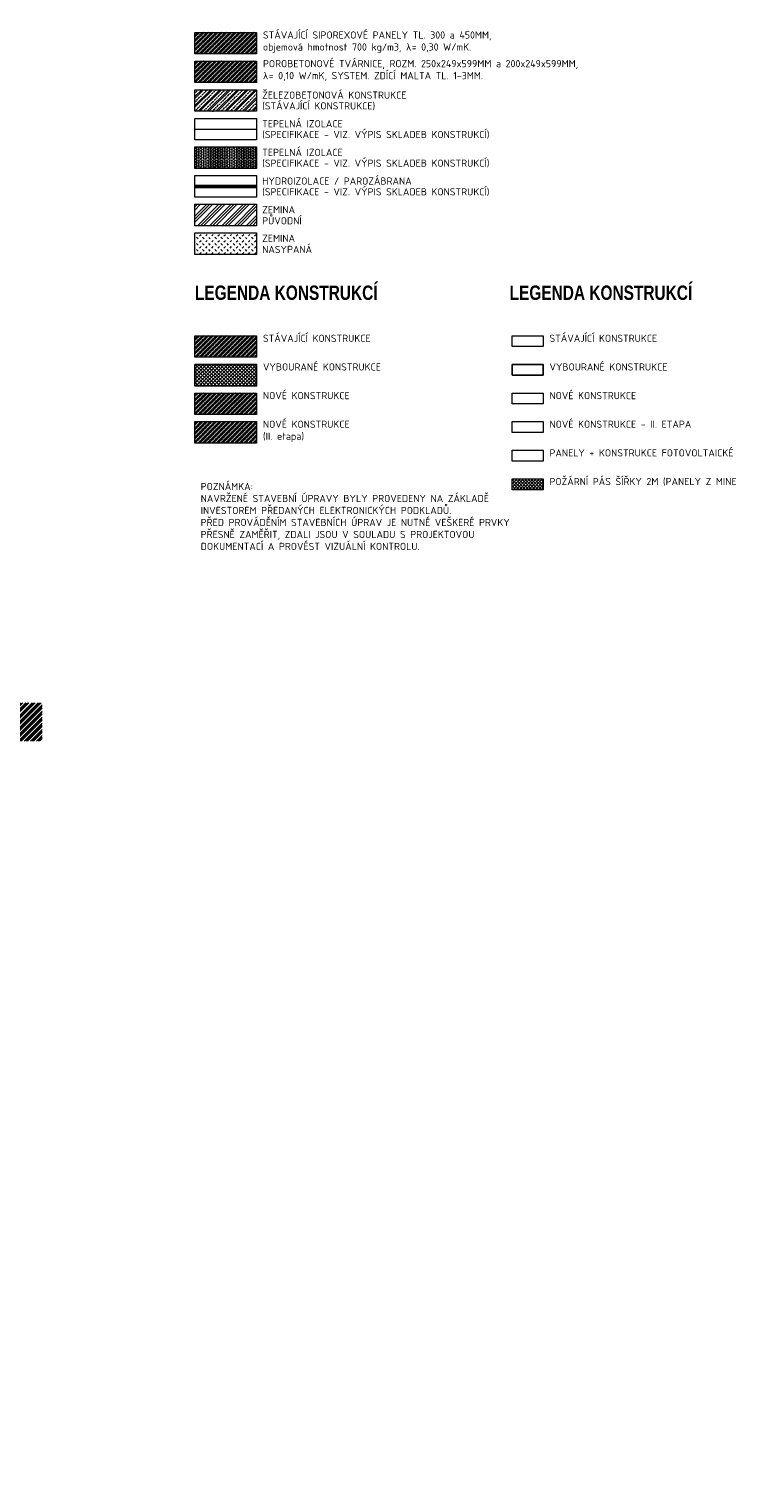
# Model space of a CAD drawing. Header units: millimetres. Extents: x -725694 to 4766210, y -2984614 to 2187451.
# Tile 46 of 256: x 154390 to 193233, y -88220 to -7361. Entities that reach past the tile are written whole.
import ezdxf
from ezdxf import colors
from ezdxf.entities.mleader import LeaderData, LeaderLine
from ezdxf.enums import TextEntityAlignment as Align
from ezdxf.math import Vec2, Vec3

# ---------------------------------------------------------------- set-up
doc = ezdxf.new("R2010")
doc.units = ezdxf.units.MM
doc.linetypes.add('ČÁRKOVANÁ', pattern=[19.05, 12.7, -6.35])
doc.layers.add('A99_N_leg', color=7, linetype='Continuous')
for name, color, linetype, lineweight in [('A99_N_leg-text', 7, 'Continuous', 9), ('A99_N_leg-text @ 200', 7, 'Continuous', 9), ('A99_N_sraf', 7, 'Continuous', 0), ('A99_N_sraf @ 200', 7, 'Continuous', 0), ('A99_N_sraf @ 50 (1)', 7, 'Continuous', 0), ('A99_N_txt-popis-200', 7, 'Continuous', 5), ('A99_N_txt-popis-200 @ 200', 7, 'Continuous', 5), ('A99_N_txt-popis-200 @ 50', 7, 'Continuous', 5), ('A99_N_txt-popis-50 @ 200', 7, 'Continuous', 9), ('A99_S_kce-demolice', 7, 'Continuous', 20), ('A99_S_kce-demolice @ 200', 7, 'Continuous', 20), ('A99_S_txt-popis-200 @ 200', 7, 'Continuous', 9)]:
    doc.layers.add(name, color=color, linetype=linetype, lineweight=lineweight)
doc.styles.add('A99_kota', font='isocpeur.ttf', dxfattribs={"height": 2})
doc.styles.add('A99_nadpis', font='impact.ttf')
doc.styles.add('A99_popis', font='isocpeur.ttf')
doc.styles.get("Standard").update_dxf_attribs({"font": 'isocpeur.ttf', "width": 0.75})
doc.linetypes.add('IZOLACE', pattern='A,0.00254,-2.54,[134,ltypeshp.shx,S=2.54,R=0,X=-2.54,Y=0],-5.08,[134,ltypeshp.shx,S=2.54,R=180,X=2.54,Y=0],-2.54', length=10.16254)
pattern_1 = [(45, (0, 0), (-127.27922, 127.27922), []), (45, (84.85, 0), (-127.27922, 127.27922), []), (135, (144.07, 16.8), (-127.27922, -127.27922), [120, -60]), (135, (186.5, 59.22), (-127.27922, -127.27922), [120, -60])]
pattern_2 = [(45, (0, 0), (-31.819805, 31.819805), []), (45, (21.213, 0), (-31.819805, 31.819805), []), (135, (36.02, 4.2), (-31.819805, -31.819805), [30, -15]), (135, (46.625, 14.805), (-31.819805, -31.819805), [30, -15])]

# ---------------------------------------------------------------- blocks, each defined once
blk = doc.blocks.new('*U6439')
at = {"layer": 'A99_N_sraf @ 200', "linetype": 'Continuous', "lineweight": 0, "transparency": 33554585}
h = blk.add_hatch(dxfattribs=at)
h.set_pattern_fill('ZDIVO-PLYNOSILIK', color=256, scale=0.3)
h.set_pattern_definition(pattern_1)
h.paths.add_polyline_path([(163607, -7546), (167039, -7546), (167039, -8746), (163607, -8746)])
at = {"layer": 'A99_N_sraf @ 50 (1)', "linetype": 'Continuous', "lineweight": 0, "transparency": 33554585}
h = blk.add_hatch(dxfattribs=at)
h.set_pattern_fill('ZDIVO-PLYNOSILIK', color=256, scale=0.3)
h.set_pattern_definition(pattern_2)
h.paths.add_polyline_path([(163607, -7546), (167039, -7546), (167039, -8746), (163607, -8746)])
blk = doc.blocks.new('*U6440')
at = {"layer": 'A99_N_sraf @ 200', "linetype": 'Continuous', "lineweight": 0, "transparency": 33554585}
h = blk.add_hatch(dxfattribs=at)
h.set_pattern_fill('ZDIVO-PLYNOSILIK', color=1, scale=0.3)
h.set_pattern_definition(pattern_1)
h.paths.add_polyline_path([(163607, -9139), (167039, -9139), (167039, -10339), (163607, -10339)])
at = {"layer": 'A99_N_sraf @ 50 (1)', "linetype": 'Continuous', "lineweight": 0, "transparency": 33554585}
h = blk.add_hatch(dxfattribs=at)
h.set_pattern_fill('ZDIVO-PLYNOSILIK', color=1, scale=0.3)
h.set_pattern_definition(pattern_2)
h.paths.add_polyline_path([(163607, -9139), (167039, -9139), (167039, -10339), (163607, -10339)])
blk = doc.blocks.new('*U6441')
at = {"layer": 'A99_N_sraf @ 200', "linetype": 'Continuous', "lineweight": 0, "transparency": 33554585}
h = blk.add_hatch(dxfattribs=at)
h.set_pattern_fill('ZDIVO-PLYNOSILIK', color=256, scale=0.3)
h.set_pattern_definition([(45, (0, -16870), (-127.27922, 127.27922), []), (45, (84.85, -16870), (-127.27922, 127.27922), []), (135, (144.07, -16853.2), (-127.27922, -127.27922), [120, -60]), (135, (186.5, -16810.78), (-127.27922, -127.27922), [120, -60])])
h.paths.add_polyline_path([(163607, -24416), (167039, -24416), (167039, -25616), (163607, -25616)])
at = {"layer": 'A99_N_sraf @ 50 (1)', "linetype": 'Continuous', "lineweight": 0, "transparency": 33554585}
h = blk.add_hatch(dxfattribs=at)
h.set_pattern_fill('ZDIVO-PLYNOSILIK', color=256, scale=0.3)
h.set_pattern_definition([(45, (0, -16870), (-31.819805, 31.819805), []), (45, (21.213, -16870), (-31.819805, 31.819805), []), (135, (36.02, -16865.8), (-31.819805, -31.819805), [30, -15]), (135, (46.625, -16855.195), (-31.819805, -31.819805), [30, -15])])
h.paths.add_polyline_path([(163607, -24416), (167039, -24416), (167039, -25616), (163607, -25616)])
blk = doc.blocks.new('*U6442')
at = {"layer": 'A99_N_sraf @ 200', "linetype": 'Continuous', "lineweight": 0, "transparency": 33554585}
h = blk.add_hatch(dxfattribs=at)
h.set_pattern_fill('ZDIVO-PLYNOSILIK', color=1, scale=0.3)
h.set_pattern_definition([(45, (0, -18463.04), (-127.27922, 127.27922), []), (45, (84.85, -18463.04), (-127.27922, 127.27922), []), (135, (144.07, -18446.24), (-127.27922, -127.27922), [120, -60]), (135, (186.5, -18403.82), (-127.27922, -127.27922), [120, -60])])
h.paths.add_polyline_path([(163607, -27602), (167039, -27602), (167039, -28802), (163607, -28802)])
at = {"layer": 'A99_N_sraf @ 50 (1)', "linetype": 'Continuous', "lineweight": 0, "transparency": 33554585}
h = blk.add_hatch(dxfattribs=at)
h.set_pattern_fill('ZDIVO-PLYNOSILIK', color=1, scale=0.3)
h.set_pattern_definition([(45, (0, -18463.035), (-31.819805, 31.819805), []), (45, (21.213, -18463.035), (-31.819805, 31.819805), []), (135, (36.02, -18458.837), (-31.819805, -31.819805), [30, -15]), (135, (46.625, -18448.23), (-31.819805, -31.819805), [30, -15])])
h.paths.add_polyline_path([(163607, -27602), (167039, -27602), (167039, -28802), (163607, -28802)])
blk = doc.blocks.new('*U6476')
at = {"layer": 'A99_N_sraf @ 200', "linetype": 'Continuous', "lineweight": 0, "transparency": 33554585}
h = blk.add_hatch(dxfattribs=at)
h.set_pattern_fill('ZDIVO-PLYNOSILIK', color=5, scale=0.3)
h.set_pattern_definition([(45, (0, -20056.07), (-127.27922, 127.27922), []), (45, (84.85, -20056.07), (-127.27922, 127.27922), []), (135, (144.07, -20039.28), (-127.27922, -127.27922), [120, -60]), (135, (186.5, -19996.85), (-127.27922, -127.27922), [120, -60])])
h.paths.add_polyline_path([(163607, -29195), (167039, -29195), (167039, -30395), (163607, -30395)])
at = {"layer": 'A99_N_sraf @ 50 (1)', "linetype": 'Continuous', "lineweight": 0, "transparency": 33554585}
h = blk.add_hatch(dxfattribs=at)
h.set_pattern_fill('ZDIVO-PLYNOSILIK', color=5, scale=0.3)
h.set_pattern_definition([(45, (0, -20056.07), (-31.819805, 31.819805), []), (45, (21.213, -20056.07), (-31.819805, 31.819805), []), (135, (36.02, -20051.873), (-31.819805, -31.819805), [30, -15]), (135, (46.625, -20041.266), (-31.819805, -31.819805), [30, -15])])
h.paths.add_polyline_path([(163607, -29195), (167039, -29195), (167039, -30395), (163607, -30395)])
blk = doc.blocks.new('*U5900')
at = {"layer": 'A99_N_txt-popis-200 @ 200', "lineweight": 9}
ml = blk.add_multileader_mtext('Standard', dxfattribs=at)
ml.set_content('\\A1;{\\C256;poloha a dimenze potrubí budou zaměřeny na stavbě}', color=1, style='A99_popis')
ml.set_leader_properties(color=256, linetype='ByLayer', lineweight=-1)
ml.build(insert=Vec2(0, 0))
ml.multileader.update_dxf_attribs({"dogleg_length": 200, "arrow_head_size": 300, "scale": 200})
ctx = ml.context
ctx.base_point, ctx.scale, ctx.char_height, ctx.arrow_head_size, ctx.landing_gap_size, ctx.plane_origin = Vec3(63125, -81070), 200, 400, 300, 1000, Vec3(65927.5, -90250)
notes = []
notes.append((ctx, [(1, (1, 1, 0), (72445, -81070), (-1, 0), 800, [(0, [(72445, -83200)], 0, [])])]))
ctx.mtext.insert, ctx.mtext.width, ctx.mtext.flow_direction = Vec3(64125, -80810), 6653.746, 5
at = {"layer": 'A99_N_txt-popis-200 @ 50', "lineweight": 9}
ml = blk.add_multileader_mtext('Standard', dxfattribs=at)
ml.set_content('\\A1;{\\C256;poloha a dimenze potrubí budou zaměřeny na stavbě}', color=1, style='A99_popis')
ml.set_leader_properties(color=256, linetype='ByLayer', lineweight=-1)
ml.build(insert=Vec2(0, 0))
ml.multileader.update_dxf_attribs({"dogleg_length": 200, "arrow_head_size": 75, "scale": 50})
ctx = ml.context
ctx.base_point, ctx.scale, ctx.char_height, ctx.arrow_head_size, ctx.landing_gap_size, ctx.plane_origin = Vec3(66127.5, -86245), 50, 100, 75, 250, Vec3(65927.5, -90250)
notes.append((ctx, [(0, (1, 1, 0), (65927.5, -86245), (1, 0), 200, [(0, [(65927.5, -88220)], 0, [])])]))
ctx.mtext.insert, ctx.mtext.width, ctx.mtext.flow_direction = Vec3(66377.5, -86180), 6653.746, 5
for ctx, leaders in notes:
    for number, flags, end, landing, length, lines in leaders:
        leader = LeaderData()
        leader.index, (leader.has_last_leader_line, leader.has_dogleg_vector, leader.attachment_direction) = number, flags
        leader.last_leader_point, leader.dogleg_vector, leader.dogleg_length = Vec3(end), Vec3(landing), length
        for number, points, colour, breaks in lines:
            line = LeaderLine()
            line.index, line.vertices, line.color, line.breaks = number, Vec3.list(points), colors.encode_raw_color(colour), breaks
            leader.lines.append(line)
        ctx.leaders.append(leader)
blk = doc.blocks.new('*U6242')
at = {"layer": 'A99_N_txt-popis-200 @ 50', "lineweight": 9}
ml = blk.add_multileader_mtext('Standard', dxfattribs=at)
ml.set_content('\\A1;{\\C256;dilatace}', color=1, style='A99_popis')
ml.set_leader_properties(color=256, linetype='ByLayer', lineweight=-1)
ml.build(insert=Vec2(0, 0))
ml.multileader.update_dxf_attribs({"dogleg_length": 200, "arrow_head_size": 75, "scale": 50})
ctx = ml.context
ctx.base_point, ctx.scale, ctx.char_height, ctx.arrow_head_size, ctx.landing_gap_size, ctx.plane_origin = Vec3(71302.5, -86245), 50, 100, 75, 250, Vec3(71102.5, -90250)
notes = []
notes.append((ctx, [(0, (1, 1, 0), (71102.5, -86245), (1, 0), 200, [(0, [(71102.5, -88220)], 0, [])])]))
ctx.mtext.insert, ctx.mtext.width, ctx.mtext.flow_direction = Vec3(71552.5, -86195), 6653.746, 5
for ctx, leaders in notes:
    for number, flags, end, landing, length, lines in leaders:
        leader = LeaderData()
        leader.index, (leader.has_last_leader_line, leader.has_dogleg_vector, leader.attachment_direction) = number, flags
        leader.last_leader_point, leader.dogleg_vector, leader.dogleg_length = Vec3(end), Vec3(landing), length
        for number, points, colour, breaks in lines:
            line = LeaderLine()
            line.index, line.vertices, line.color, line.breaks = number, Vec3.list(points), colors.encode_raw_color(colour), breaks
            leader.lines.append(line)
        ctx.leaders.append(leader)

msp = doc.modelspace()

# ---------------------------------------------------------------- hatches: boundary and pattern name
at = {"layer": 'A99_N_sraf'}
h = msp.add_hatch(dxfattribs=at)
h.set_pattern_fill('ZELEZOBETON', color=256, scale=70)
h.set_pattern_definition([(45, (0, 0), (-247.4874, 247.4874), []), (45, (99, 0), (-247.4874, 247.4874), []), (45, (297, 0), (-148.4924, 346.4823), [140, -70, 0, -70])])
h.paths.add_polyline_path([(163607, -10732.3), (167039.1, -10732.3), (167039.1, -11932.3), (163607, -11932.3)])
at = {"layer": 'A99_N_sraf', "lineweight": 0}
h = msp.add_hatch(dxfattribs=at)
h.set_pattern_fill('HEX', color=1, scale=350)
h.set_pattern_definition([(0, (0, 0), (0, 75.777223), [43.75, -87.5]), (120, (0, 0), (-65.625, -37.88861), [43.75, -87.5]), (60, (43.75, 0), (-65.625, 37.88861), [43.75, -87.5])])
h.paths.add_polyline_path([(163607, -13918.3), (167039.1, -13918.3), (167039.1, -15118.3), (163607, -15118.3)])
at = {"layer": 'A99_N_sraf'}
h = msp.add_hatch(dxfattribs=at)
h.set_pattern_fill('ZEM_PUVODNI', color=256, scale=120)
h.set_pattern_definition([(45, (527036, 389110.25), (-339.41125, 339.41125), []), (45, (527205.7, 389110.25), (-339.41125, 339.41125), []), (45, (527375.4, 389110.25), (-339.41125, 339.41125), [])])
h.paths.add_polyline_path([(163607, -17104.4), (167039.1, -17104.4), (167039.1, -18304.4), (163607, -18304.4)])
h = msp.add_hatch(dxfattribs=at)
h.set_pattern_fill('ZEM_NASYPANA', color=256, scale=120)
h.set_pattern_definition([(45, (527036, 389110.25), (3e-14, 339.41125), [120, -360]), (135, (527290.57, 389279.95), (-339.41125, 3e-14), [120, -360])])
h.paths.add_polyline_path([(163607, -18697.4), (167039.1, -18697.4), (167039.1, -19897.4), (163607, -19897.4)])
at = {"layer": 'A99_N_sraf', "linetype": 'Continuous', "lineweight": 0, "ltscale": 0.5, "transparency": 33554687}
h = msp.add_hatch(dxfattribs=at)
h.set_pattern_fill('ANSI37', color=256, scale=1000)
h.set_pattern_definition([(45, (0, -1593.04), (-88.38835, 88.38835), []), (135, (0, -1593.04), (-88.38835, -88.38835), [])])
h.paths.add_polyline_path([(182964.1, -32381.4), (181248, -32381.4), (181248, -32981.4), (182964.1, -32981.4)])
at = {"layer": 'A99_N_sraf @ 200', "linetype": 'Continuous', "lineweight": 0}
h = msp.add_hatch(dxfattribs=at)
h.set_pattern_fill('ZEM_PUVODNI', color=256, scale=0.3, angle=90)
h.set_pattern_definition([(225, (-1008875, 174330), (169.705627, -169.705627), []), (225, (-1008959.85, 174330), (169.705627, -169.705627), []), (225, (-1009044.7, 174330), (169.705627, -169.705627), [])])
h.paths.add_polyline_path([(-150, -44835), (-150, -46960), (155112.5, -46960), (155112.5, -44835)])
at = {"layer": 'A99_S_kce-demolice @ 200', "linetype": 'Continuous', "lineweight": 0}
h = msp.add_hatch(dxfattribs=at)
h.set_pattern_fill('PLASTY', color=256, scale=0.35)
h.set_pattern_definition([(45, (0, 0), (-98.99495, 98.99495), []), (135, (0, 0), (-98.99495, -98.99495), [])])
h.paths.add_polyline_path([(163607, -26009.2), (167039.1, -26009.2), (167039.1, -27209.2), (163607, -27209.2)])

# ---------------------------------------------------------------- linework, layer by layer
at = {"layer": 'A99_N_leg', "color": 1, "linetype": 'ČÁRKOVANÁ', "ltscale": 30, "const_width": 120}
msp.add_lwpolyline([(163607, -16105), (167039.1, -16105)], dxfattribs=at)
at = {"layer": 'A99_N_leg', "color": 1, "linetype": 'Continuous', "lineweight": 5}
for points in [[(163607, -16045), (167039.1, -16045)], [(163607, -16165), (167039.1, -16165)]]:
    msp.add_lwpolyline(points, dxfattribs=at)
at = {"layer": 'A99_N_sraf', "color": 7, "linetype": 'Continuous', "lineweight": 20}
for points in [[(163607, -7546.2), (167039.1, -7546.2), (167039.1, -8746.2), (163607, -8746.2)], [(163607, -10732.3), (167039.1, -10732.3), (167039.1, -11932.3), (163607, -11932.3)], [(163607, -12325.3), (167039.1, -12325.3), (167039.1, -13525.3), (163607, -13525.3)], [(163607, -13918.3), (167039.1, -13918.3), (167039.1, -15118.3), (163607, -15118.3)], [(163607, -15511.4), (167039.1, -15511.4), (167039.1, -16711.4), (163607, -16711.4)], [(163607, -17104.4), (167039.1, -17104.4), (167039.1, -18304.4), (163607, -18304.4)], [(163607, -18697.4), (167039.1, -18697.4), (167039.1, -19897.4), (163607, -19897.4)], [(181248, -24416.2), (182964.1, -24416.2), (182964.1, -25016.2), (181248, -25016.2)]]:
    msp.add_lwpolyline(points, close=True, dxfattribs=at)
at = {"layer": 'A99_N_sraf', "color": 1, "linetype": 'Continuous', "lineweight": 20, "transparency": 33554585}
for points in [[(163607, -9139.2), (167039.1, -9139.2), (167039.1, -10339.2), (163607, -10339.2)], [(163607, -27602.3), (167039.1, -27602.3), (167039.1, -28802.3), (163607, -28802.3)], [(181248, -27602.3), (182964.1, -27602.3), (182964.1, -28202.3), (181248, -28202.3)], [(181248, -32381.4), (182964.1, -32381.4), (182964.1, -32981.4), (181248, -32981.4)]]:
    msp.add_lwpolyline(points, close=True, dxfattribs=at)
at = {"layer": 'A99_N_sraf', "color": 1, "linetype": 'IZOLACE', "lineweight": 0, "ltscale": 20}
msp.add_lwpolyline([(163607, -12925.3), (167039.1, -12925.3)], dxfattribs=at)
at = {"layer": 'A99_N_sraf', "linetype": 'Continuous', "lineweight": 20}
msp.add_lwpolyline([(163607, -24416.2), (167039.1, -24416.2), (167039.1, -25616.2), (163607, -25616.2)], close=True, dxfattribs=at)
at = {"layer": 'A99_N_sraf', "color": 5, "linetype": 'Continuous', "lineweight": 20, "transparency": 33554585}
for points in [[(163607, -29195.3), (167039.1, -29195.3), (167039.1, -30395.3), (163607, -30395.3)], [(181248, -29195.3), (182964.1, -29195.3), (182964.1, -29795.3), (181248, -29795.3)]]:
    msp.add_lwpolyline(points, close=True, dxfattribs=at)
at = {"layer": 'A99_N_sraf', "color": 6, "linetype": 'Continuous', "lineweight": 20, "transparency": 33554585}
msp.add_lwpolyline([(181248, -30788.3), (182964.1, -30788.3), (182964.1, -31388.3), (181248, -31388.3)], close=True, dxfattribs=at)
at = {"layer": 'A99_S_kce-demolice', "linetype": 'Continuous', "lineweight": 25}
for points in [[(163607, -26009.2), (167039.1, -26009.2), (167039.1, -27209.2), (163607, -27209.2)], [(181248, -26009.2), (182964.1, -26009.2), (182964.1, -26609.2), (181248, -26609.2)]]:
    msp.add_lwpolyline(points, close=True, dxfattribs=at)

# ---------------------------------------------------------------- block references
at = {"layer": 'A99_N_sraf', "color": 4, "linetype": 'Continuous', "lineweight": 0}
for name in ['*U6439', '*U6440', '*U6441', '*U6442', '*U6476']:
    msp.add_blockref(name, (0, 0), dxfattribs=at)
at = {"layer": 'A99_N_txt-popis-200', "color": 4, "linetype": 'Continuous', "lineweight": 0}
msp.add_blockref('*U5900', (0, 0), dxfattribs=at)

# ---------------------------------------------------------------- texts
at = {"layer": 'A99_N_leg-text', "lineweight": 0, "style": 'A99_popis'}
for s, p in [('(STÁVAJÍCÍ KONSTRUKCE)', (167346, -11633.3)), ('ŽELEZOBETONOVÁ KONSTRUKCE', (167346, -11033.3)), ('TEPELNÁ IZOLACE', (167346, -12626.4)), ('(SPECIFIKACE - VIZ. VÝPIS SKLADEB KONSTRUKCÍ)', (167346, -13226.4)), ('TEPELNÁ IZOLACE', (167346, -14219.4)), ('(SPECIFIKACE - VIZ. VÝPIS SKLADEB KONSTRUKCÍ)', (167346, -14819.4)), ('(SPECIFIKACE - VIZ. VÝPIS SKLADEB KONSTRUKCÍ)', (167346, -16412.4)), ('HYDROIZOLACE / PAROZÁBRANA', (167346, -15812.4)), ('ZEMINA', (167346, -17405.5)), ('PŮVODNÍ', (167346, -18022.9)), ('ZEMINA', (167346, -18998.5)), ('NASYPANÁ', (167346, -19615.9))]:
    msp.add_text(s, height=400, dxfattribs=at).set_placement(p, align=Align.MIDDLE_LEFT)
at = {"layer": 'A99_N_leg-text', "style": 'A99_nadpis'}
for p in [(163607, -22423.1), (181097, -22423.1)]:
    msp.add_text('LEGENDA KONSTRUKCÍ', height=800, dxfattribs=at).set_placement(p)
at = {"layer": 'A99_N_leg-text @ 200', "linetype": 'Continuous', "lineweight": 0, "char_height": 400, "attachment_point": 1, "style": 'A99_kota'}
for s, width, insert in [('STÁVAJÍCÍ SIPOREXOVÉ PANELY TL. 300 a 450MM, objemová hmotnost 700 kg/m3, λ= 0,30 W/mK. ', 12884.197, (167390, -7490)), ('\\A1;POROBETONOVÉ TVÁRNICE, ROZM. 250x249x599MM a 200x249x599MM,\\Pλ= 0,10 W/mK, SYSTEM. ZDÍCÍ MALTA TL. 1-3MM. ', 17336.052, (167390, -9083)), ('STÁVAJÍCÍ KONSTRUKCE ', 6345, (167390, -24360)), ('STÁVAJÍCÍ KONSTRUKCE ', 6345, (183315, -24360)), ('VYBOURANÉ KONSTRUKCE ', 6345, (167390, -25953)), ('VYBOURANÉ KONSTRUKCE ', 6345, (183315, -25953)), ('NOVÉ KONSTRUKCE ', 6345, (167390, -27546.1)), ('NOVÉ KONSTRUKCE ', 6345, (183315, -27546.1)), ('NOVÉ KONSTRUKCE \\P(II. etapa)', 6345, (167390, -29139.1)), ('NOVÉ KONSTRUKCE - II. ETAPA', 9236.661, (183315, -29139.1)), ('PANELY + KONSTRUKCE FOTOVOLTAICKÉ ELEKTRÁRNY ', 14245, (183315, -30732.1)), ('POŽÁRNÍ PÁS ŠÍŘKY 2M (PANELY Z MINERÁLNÍ VLNY)  ', 13739.448, (183315, -32325.2)), ('\\A1;\\pi-1200,l1200,t1200,22800;^IPOZNÁMKA:\\P^INAVRŽENÉ STAVEBNÍ ÚPRAVY BYLY PROVEDENY NA ZÁKLADĚ  INVESTOREM PŘEDANÝCH ELEKTRONICKÝCH PODKLADŮ.\\P ^IPŘED PROVÁDĚNÍM STAVEBNÍCH ÚPRAV JE NUTNÉ VEŠKERÉ PRVKY PŘESNĚ ZAMĚŘIT, ZDALI JSOU V SOULADU S PROJEKTOVOU DOKUMENTACÍ A PROVÉST VIZUÁLNÍ KONTROLU.', 19240, (162730, -32600))]:
    msp.add_mtext_dynamic_manual_height_columns(s, width=width, gutter_width=2000, heights=[0], dxfattribs=dict(at, insert=insert))

# ---------------------------------------------------------------- next in the draw order: leaders
at = {"layer": 'A99_N_txt-popis-50 @ 200', "lineweight": 9}
ml = msp.add_multileader_mtext('Standard', dxfattribs=at)
ml.set_content('\\A1;{\\C256;vertikalní panely budou v úrovni +5,000 m (horní hrana vrat) horizontálně rozděleny na dvě části. }', color=1, style='A99_popis')
ml.set_leader_properties(color=256, linetype='ByLayer', lineweight=-1)
ml.build(insert=Vec2(0, 0))
ml.multileader.update_dxf_attribs({"dogleg_length": 1, "arrow_head_size": 300, "scale": 200})
ctx = ml.context
ctx.base_point, ctx.scale, ctx.char_height, ctx.arrow_head_size, ctx.landing_gap_size, ctx.plane_origin = Vec3(33355, -84019.6), 200, 400, 300, 250, Vec3(45935, -91306)
notes = []
notes.append((ctx, [(1, (1, 1, 0), (49500, -84019.6), (-1, 0), 585, [(0, [(49505, -82070)], 0, [])])]))
ctx.mtext.insert, ctx.mtext.width, ctx.mtext.flow_direction = Vec3(33605, -83759.6), 15234.519, 5
ctx.mtext.has_bg_fill, ctx.mtext.bg_color, ctx.mtext.bg_scale_factor, ctx.mtext.bg_transparency, ctx.mtext.use_window_bg_color = 1, -1073741824, 1, 0, 1
for ctx, leaders in notes:
    for number, flags, end, landing, length, lines in leaders:
        leader = LeaderData()
        leader.index, (leader.has_last_leader_line, leader.has_dogleg_vector, leader.attachment_direction) = number, flags
        leader.last_leader_point, leader.dogleg_vector, leader.dogleg_length = Vec3(end), Vec3(landing), length
        for number, points, colour, breaks in lines:
            line = LeaderLine()
            line.index, line.vertices, line.color, line.breaks = number, Vec3.list(points), colors.encode_raw_color(colour), breaks
            leader.lines.append(line)
        ctx.leaders.append(leader)

# ---------------------------------------------------------------- next in the draw order: block references
at = {"layer": 'A99_N_txt-popis-200', "color": 4, "linetype": 'Continuous', "lineweight": 0}
msp.add_blockref('*U6242', (0, 0), dxfattribs=at)

# ---------------------------------------------------------------- next in the draw order: leaders
at = {"layer": 'A99_S_txt-popis-200 @ 200', "lineweight": 9}
ml = msp.add_multileader_mtext('Standard', dxfattribs=at)
ml.set_content('{\\W1;\\C256;oplocení z trapézového plechu}', color=2)
ml.set_leader_properties(color=256, linetype='ByLayer', lineweight=-1)
ml.build(insert=Vec2(0, 0))
ml.multileader.update_dxf_attribs({"text_left_attachment_type": 2, "text_right_attachment_type": 2, "dogleg_length": 1.25, "arrow_head_size": 500, "scale": 200})
ctx = ml.context
ctx.base_point, ctx.scale, ctx.char_height, ctx.arrow_head_size, ctx.landing_gap_size, ctx.plane_origin = Vec3(125065, -81055), 200, 400, 500, 250, Vec3(118559.7, -79812.1)
ctx.left_attachment, ctx.right_attachment = 2, 2
notes = []
notes.append((ctx, [(1, (1, 1, 0), (124270, -81055), (1, 0), 795, [(0, [(123765, -83877.5), (123765, -81055)], 0, [])])]))
ctx.mtext.insert, ctx.mtext.width, ctx.mtext.flow_direction = Vec3(125315, -80775), 7618.779, 5
ctx.mtext.has_bg_fill, ctx.mtext.bg_color, ctx.mtext.bg_scale_factor, ctx.mtext.bg_transparency, ctx.mtext.use_window_bg_color = 1, -1073741824, 1, 0, 1
for ctx, leaders in notes:
    for number, flags, end, landing, length, lines in leaders:
        leader = LeaderData()
        leader.index, (leader.has_last_leader_line, leader.has_dogleg_vector, leader.attachment_direction) = number, flags
        leader.last_leader_point, leader.dogleg_vector, leader.dogleg_length = Vec3(end), Vec3(landing), length
        for number, points, colour, breaks in lines:
            line = LeaderLine()
            line.index, line.vertices, line.color, line.breaks = number, Vec3.list(points), colors.encode_raw_color(colour), breaks
            leader.lines.append(line)
        ctx.leaders.append(leader)

doc.saveas('drawing.dxf')
